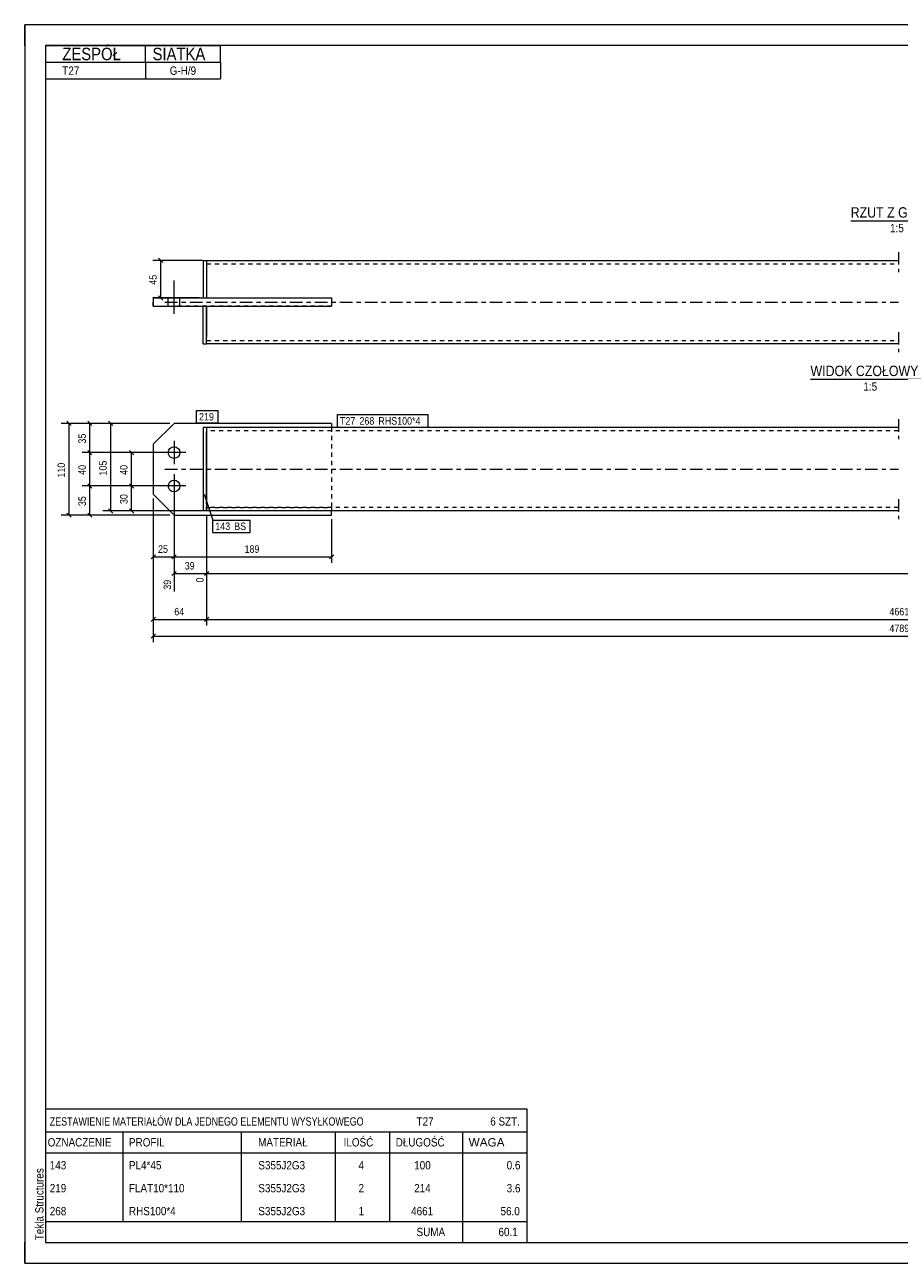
# Model space of a CAD drawing. Header units: millimetres. Extents: x 0 to 420, y 0 to 297.
# Tile 1 of 2: x 0 to 210, y 0 to 297. Entities that reach past the tile are written whole.
import ezdxf

# ---------------------------------------------------------------- set-up
doc = ezdxf.new("R2010")
doc.units = ezdxf.units.MM
for name, pattern in [('XKITLINE00', [0]), ('XKITLINE01', [4, 1, -1, 1, -1]), ('XKITLINE03', [6, 3, -1, 1, -1])]:
    doc.linetypes.add(name, pattern=pattern)
for name, color, linetype, lineweight in [('Arkusz rysunku', 3, 'Continuous', 0), ('Element', 2, 'Continuous', 0), ('Inny typ obiektu', 7, 'Continuous', 0), ('Wymiar', 4, 'Continuous', 0), ('Znak elementu', 2, 'Continuous', 0), ('Śruba', 3, 'Continuous', 0)]:
    doc.layers.add(name, color=color, linetype=linetype, lineweight=lineweight)
doc.styles.add('ARIAL', font='ARIAL.TTF')

msp = doc.modelspace()

# ---------------------------------------------------------------- linework, layer by layer
at = {"layer": 'Arkusz rysunku', "linetype": 'XKITLINE00', "lineweight": 0}
for p, q in [((420, 297), (0, 297)), ((0, 297), (0, 0)), ((0, 292), (0, 297)), ((5, 297), (0, 297)), ((415, 292), (5, 292)), ((5, 292), (5, 5)), ((0, 0), (0, 5)), ((5, 5), (415, 5)), ((0, 0), (420, 0))]:
    msp.add_line(p, q, dxfattribs=at)
at = {"layer": 'Element', "linetype": 'XKITLINE03', "lineweight": 0}
for p, q in [((209.62, 242.5), (209.62, 237.7)), ((33.62, 230.5), (209.62, 230.5)), ((209.62, 223.3), (209.62, 218.5)), ((209.62, 202.4), (209.62, 197.6)), ((33.62, 190.4), (209.62, 190.4)), ((209.62, 183.2), (209.62, 178.4))]:
    msp.add_line(p, q, dxfattribs=at)
at = {"layer": 'Element', "linetype": 'XKITLINE00', "lineweight": 0}
for p, q in [((42.82, 240.5), (43.62, 240.5)), ((42.82, 240.5), (42.82, 231.5)), ((43.62, 240.5), (209.62, 240.5)), ((43.62, 240.5), (43.62, 231.5)), ((43.62, 238.9), (43.62, 231.5)), ((30.82, 231.5), (30.82, 229.5)), ((30.82, 231.5), (73.62, 231.5)), ((30.82, 229.5), (73.62, 229.5)), ((35.82, 229.5), (35.82, 231.5)), ((42.82, 220.5), (42.82, 229.5)), ((43.62, 229.5), (43.62, 222.1)), ((43.62, 220.5), (43.62, 229.5)), ((73.62, 231.5), (73.62, 229.5)), ((42.82, 220.5), (43.62, 220.5)), ((209.62, 220.5), (43.62, 220.5)), ((35.82, 201.4), (30.82, 196.4)), ((73.62, 201.4), (35.82, 201.4)), ((43.62, 200.4), (42.82, 200.4)), ((42.82, 200.4), (42.82, 180.4)), ((209.62, 200.4), (43.62, 200.4)), ((43.62, 200.4), (43.62, 180.4)), ((73.62, 201.4), (73.62, 200.4)), ((30.82, 196.4), (30.82, 184.4)), ((43.62, 182), (43.62, 198.8)), ((30.82, 184.4), (35.82, 179.4)), ((35.82, 179.4), (73.62, 179.4)), ((43.62, 180.4), (42.82, 180.4)), ((209.62, 180.4), (43.62, 180.4)), ((73.62, 179.4), (73.62, 180.4))]:
    msp.add_line(p, q, dxfattribs=at)
at = {"layer": 'Element', "linetype": 'XKITLINE01', "lineweight": 0}
for p, q in [((43.62, 240.5), (43.62, 238.9)), ((43.62, 239.7), (209.62, 239.7)), ((30.82, 229.5), (30.82, 231.5)), ((35.82, 229.5), (35.82, 231.5)), ((35.82, 231.5), (43.62, 231.5)), ((43.62, 229.5), (35.82, 229.5)), ((42.82, 231.5), (43.62, 231.5)), ((42.82, 229.5), (43.62, 229.5)), ((43.62, 231.5), (73.62, 231.5)), ((73.62, 229.5), (43.62, 229.5)), ((73.62, 231.5), (73.62, 229.5)), ((73.62, 231.5), (73.62, 229.5)), ((43.62, 220.5), (43.62, 222.1)), ((43.62, 221.3), (209.62, 221.3)), ((43.62, 200.4), (42.82, 200.4)), ((42.82, 200.4), (42.82, 180.4)), ((43.62, 180.4), (43.62, 200.4)), ((43.62, 200.4), (43.62, 199.11)), ((43.62, 200.4), (43.62, 180.4)), ((209.62, 199.6), (43.62, 199.6)), ((73.62, 200.4), (73.62, 199.6)), ((73.62, 200.4), (73.62, 180.4)), ((209.62, 181.2), (43.62, 181.2)), ((43.62, 181.2), (73.62, 181.2)), ((73.62, 181.2), (73.62, 180.4)), ((43.62, 180.4), (42.82, 180.4))]:
    msp.add_line(p, q, dxfattribs=at)
at = {"layer": 'Inny typ obiektu', "linetype": 'XKITLINE00', "lineweight": 0}
for p, q in [((5, 292), (47, 292)), ((5, 292), (5, 288)), ((29, 288), (29, 292)), ((47, 288), (47, 292)), ((5, 288), (47, 288)), ((5, 288), (5, 284)), ((29, 288), (29, 284)), ((47, 288), (47, 284)), ((5, 284), (47, 284)), ((198.16, 250), (220.76, 250)), ((188.52, 212), (217.6, 212)), ((5, 37), (5, 31.5)), ((5, 37), (120.5, 37)), ((120.5, 37), (120.5, 31.5)), ((5, 31.5), (5, 26.5)), ((5, 31.5), (120.5, 31.5)), ((23.5, 31.5), (23.5, 26.5)), ((52, 26.5), (52, 31.5)), ((74.5, 31.5), (74.5, 26.5)), ((87.5, 31.5), (87.5, 26.5)), ((105, 31.5), (105, 26.5)), ((120.5, 31.5), (120.5, 26.5)), ((5, 26.5), (120.5, 26.5)), ((5, 26.5), (5, 21)), ((23.5, 26.5), (23.5, 21)), ((52, 21), (52, 26.5)), ((74.5, 26.5), (74.5, 21)), ((87.5, 26.5), (87.5, 21)), ((105, 26.5), (105, 21)), ((120.5, 26.5), (120.5, 21)), ((5, 21), (5, 15.5)), ((23.5, 21), (23.5, 15.5)), ((52, 15.5), (52, 21)), ((74.5, 21), (74.5, 15.5)), ((87.5, 21), (87.5, 15.5)), ((105, 21), (105, 15.5)), ((120.5, 21), (120.5, 15.5)), ((5, 15.5), (5, 10)), ((23.5, 15.5), (23.5, 10)), ((52, 10), (52, 15.5)), ((74.5, 15.5), (74.5, 10)), ((87.5, 15.5), (87.5, 10)), ((105, 15.5), (105, 10)), ((120.5, 15.5), (120.5, 10)), ((5, 10), (5, 5)), ((5, 10), (120.5, 10)), ((105, 10), (105, 5)), ((120.5, 10), (120.5, 5)), ((5, 5), (120.5, 5))]:
    msp.add_line(p, q, dxfattribs=at)
at = {"layer": 'Wymiar', "linetype": 'XKITLINE00', "lineweight": 0}
for p, q in [((32.11, 241.01), (33.13, 239.99)), ((42.62, 240.5), (30.76, 240.5)), ((32.62, 231.5), (32.62, 240.5)), ((32.11, 232.01), (33.13, 230.99)), ((41.82, 231.5), (30.76, 231.5)), ((29.82, 201.4), (8.76, 201.4)), ((10.11, 201.91), (11.13, 200.89)), ((10.62, 179.4), (10.62, 201.4)), ((34.82, 201.4), (13.76, 201.4)), ((15.11, 201.91), (16.13, 200.89)), ((15.62, 194.4), (15.62, 201.4)), ((34.82, 201.4), (18.76, 201.4)), ((20.11, 201.91), (21.13, 200.89)), ((20.62, 180.4), (20.62, 201.4)), ((34.82, 194.4), (13.76, 194.4)), ((34.82, 194.4), (13.76, 194.4)), ((15.11, 194.91), (16.13, 193.89)), ((15.11, 194.91), (16.13, 193.89)), ((15.62, 186.4), (15.62, 194.4)), ((34.82, 194.4), (23.76, 194.4)), ((25.11, 194.91), (26.13, 193.89)), ((25.62, 186.4), (25.62, 194.4)), ((34.82, 186.4), (13.76, 186.4)), ((34.82, 186.4), (13.76, 186.4)), ((15.11, 186.91), (16.13, 185.89)), ((15.11, 186.91), (16.13, 185.89)), ((15.62, 179.4), (15.62, 186.4)), ((34.82, 186.4), (23.76, 186.4)), ((34.82, 186.4), (23.76, 186.4)), ((25.11, 186.91), (26.13, 185.89)), ((25.11, 186.91), (26.13, 185.89)), ((25.62, 180.4), (25.62, 186.4)), ((35.82, 185.4), (35.82, 161.11)), ((35.82, 185.4), (35.82, 167.96)), ((35.82, 185.4), (35.82, 167.96)), ((30.82, 183.4), (30.82, 148.96)), ((30.82, 183.4), (30.82, 152.96)), ((30.82, 183.4), (30.82, 167.96)), ((29.82, 179.4), (8.76, 179.4)), ((10.11, 179.91), (11.13, 178.89)), ((34.82, 179.4), (13.76, 179.4)), ((15.11, 179.91), (16.13, 178.89)), ((42.62, 180.4), (18.76, 180.4)), ((20.11, 180.91), (21.13, 179.89)), ((42.62, 180.4), (23.76, 180.4)), ((25.11, 180.91), (26.13, 179.89)), ((43.62, 179.4), (43.62, 152.96)), ((43.62, 179.4), (43.62, 152.96)), ((43.62, 179.4), (43.62, 163.24)), ((43.62, 179.4), (43.62, 163.24)), ((73.62, 178.4), (73.62, 167.96)), ((31.33, 169.91), (30.31, 168.89)), ((30.82, 169.4), (35.82, 169.4)), ((36.33, 169.91), (35.31, 168.89)), ((36.33, 169.91), (35.31, 168.89)), ((35.82, 169.4), (73.62, 169.4)), ((74.13, 169.91), (73.11, 168.89)), ((36.33, 165.91), (35.31, 164.89)), ((35.82, 165.4), (43.62, 165.4)), ((44.13, 165.91), (43.11, 164.89)), ((44.13, 165.91), (43.16, 164.94)), ((43.62, 165.4), (384.42, 165.4)), ((31.33, 154.91), (30.31, 153.89)), ((44.13, 154.91), (43.11, 153.89)), ((44.13, 154.91), (43.11, 153.89)), ((30.82, 154.4), (43.62, 154.4)), ((43.62, 154.4), (376.62, 154.4)), ((31.33, 150.91), (30.31, 149.89)), ((30.82, 150.4), (389.42, 150.4))]:
    msp.add_line(p, q, dxfattribs=at)
at = {"layer": 'Znak elementu', "linetype": 'XKITLINE00', "lineweight": 0}
for p, q in [((41.22, 204.5), (46.43, 204.5)), ((41.22, 201.5), (41.22, 204.5)), ((46.43, 201.5), (46.43, 204.5)), ((75.02, 203.5), (96.78, 203.5)), ((75.02, 200.5), (75.02, 203.5)), ((96.78, 200.5), (96.78, 203.5)), ((41.22, 201.5), (46.43, 201.5)), ((75.02, 200.5), (96.78, 200.5)), ((43.04, 184.46), (45.11, 178.23)), ((45.11, 178.23), (54.06, 178.23)), ((45.11, 175.23), (45.11, 178.23)), ((54.06, 175.23), (54.06, 178.23)), ((45.11, 175.23), (54.06, 175.23))]:
    msp.add_line(p, q, dxfattribs=at)
at = {"layer": 'Śruba', "linetype": 'XKITLINE00', "lineweight": 0}
for p, q in [((35.82, 227.7), (35.82, 235.7)), ((35.82, 227.7), (35.82, 235.7)), ((34.42, 229.5), (34.42, 231.5)), ((34.42, 229.5), (34.42, 231.5)), ((37.22, 229.5), (37.22, 231.5)), ((37.22, 229.5), (37.22, 231.5)), ((35.82, 197.2), (35.82, 191.6)), ((38.62, 194.4), (33.02, 194.4)), ((35.82, 189.2), (35.82, 183.6)), ((38.62, 186.4), (33.02, 186.4))]:
    msp.add_line(p, q, dxfattribs=at)
for centre in [(35.82, 194.4), (35.82, 186.4)]:
    msp.add_circle(centre, 1.4, dxfattribs=at)

# ---------------------------------------------------------------- texts
at = {"layer": 'Arkusz rysunku', "style": 'ARIAL', "width": 0.85}
msp.add_text('Tekla Structures', height=2, rotation=90, dxfattribs=at).set_placement((4.5, 5.5))
at = {"layer": 'Inny typ obiektu', "style": 'ARIAL'}
for s, height, width, p in [('ZESPÓŁ', 3, 0.85, (9, 288.5)), ('SIATKA', 3, 0.85, (30.66, 288.5)), ('T27', 2, 0.85, (9, 285)), ('G-H/9', 2, 0.85, (34.78, 285)), ('RZUT Z GÓRY', 2.5, 0.85, (198.16, 250.75)), ('1:5', 2, 0.85, (207.61, 247.25)), ('WIDOK CZOŁOWY', 2.5, 0.85, (188.52, 212.75)), ('1:5', 2, 0.85, (201.21, 209.25)), ('ZESTAWIENIE MATERIAŁÓW DLA JEDNEGO ELEMENTU WYSYŁKOWEGO', 2, 0.765, (6, 33)), ('T27', 2, 0.85, (94, 33)), ('6', 2, 0.85, (111.69, 33)), (' SZT.', 2, 0.85, (113, 33)), ('OZNACZENIE', 2, 0.85, (5.5, 28)), ('PROFIL', 2, 0.85, (25, 28)), ('MATERIAŁ', 2, 0.85, (56, 28)), ('ILOŚĆ', 2, 0.85, (76.5, 28)), ('DŁUGOŚĆ', 2, 0.85, (89, 28)), ('WAGA', 2, 1.008832, (106.5, 28)), ('143', 2, 0.85, (6, 22.5)), ('PL4*45', 2, 0.85, (25, 22.5)), ('S355J2G3', 2, 0.85, (56.04, 22.5)), ('4', 2, 0.85, (80.09, 22.5)), ('100', 2, 0.85, (93.44, 22.5)), ('0.6', 2, 0.85, (115.63, 22.5)), ('219', 2, 0.85, (6, 17)), ('FLAT10*110', 2, 0.85, (25, 17)), ('S355J2G3', 2, 0.85, (56.04, 17)), ('2', 2, 0.85, (80.09, 17)), ('214', 2, 0.85, (93.44, 17)), ('3.6', 2, 0.85, (115.63, 17)), ('268', 2, 0.85, (6, 11.5)), ('RHS100*4', 2, 0.85, (25, 11.5)), ('S355J2G3', 2, 0.85, (56.04, 11.5)), ('1', 2, 0.85, (80.09, 11.5)), ('4661', 2, 0.85, (92.7, 11.5)), ('56.0', 2, 0.85, (114.15, 11.5)), ('SUMA', 2, 0.85, (94, 6.5)), ('60.1', 2, 0.85, (113.65, 6.5))]:
    msp.add_text(s, height=height, dxfattribs=dict(at, width=width)).set_placement(p)
at = {"layer": 'Wymiar', "style": 'ARIAL', "width": 0.85}
for s, p in [('45', (31.66, 234.66)), ('35', (14.66, 196.56)), ('110', (9.66, 188.4)), ('40', (14.66, 189.06)), ('105', (19.66, 188.9)), ('40', (24.66, 189.06)), ('30', (24.66, 182.06)), ('35', (14.66, 181.56)), ('39', (35.1, 161.51)), ('0', (42.9, 163.24))]:
    msp.add_text(s, height=1.8, rotation=90.0002, dxfattribs=at).set_placement(p)
for s, p in [('25', (31.98, 170.36)), ('189', (52.72, 170.36)), ('39', (38.38, 166.36)), ('64', (35.88, 155.36)), ('4661', (207.45, 155.36)), ('4789', (207.45, 151.36))]:
    msp.add_text(s, height=1.8, dxfattribs=at).set_placement(p)
at = {"layer": 'Znak elementu', "style": 'ARIAL', "width": 0.85}
for s, p in [('219', (41.82, 202.1)), ('T27', (75.62, 201.1)), ('268', (80.3, 201.1)), ('RHS100*4', (84.84, 201.1)), ('143', (45.71, 175.83)), ('BS', (50.25, 175.83))]:
    msp.add_text(s, height=1.8, dxfattribs=at).set_placement(p)

doc.saveas('drawing.dxf')
